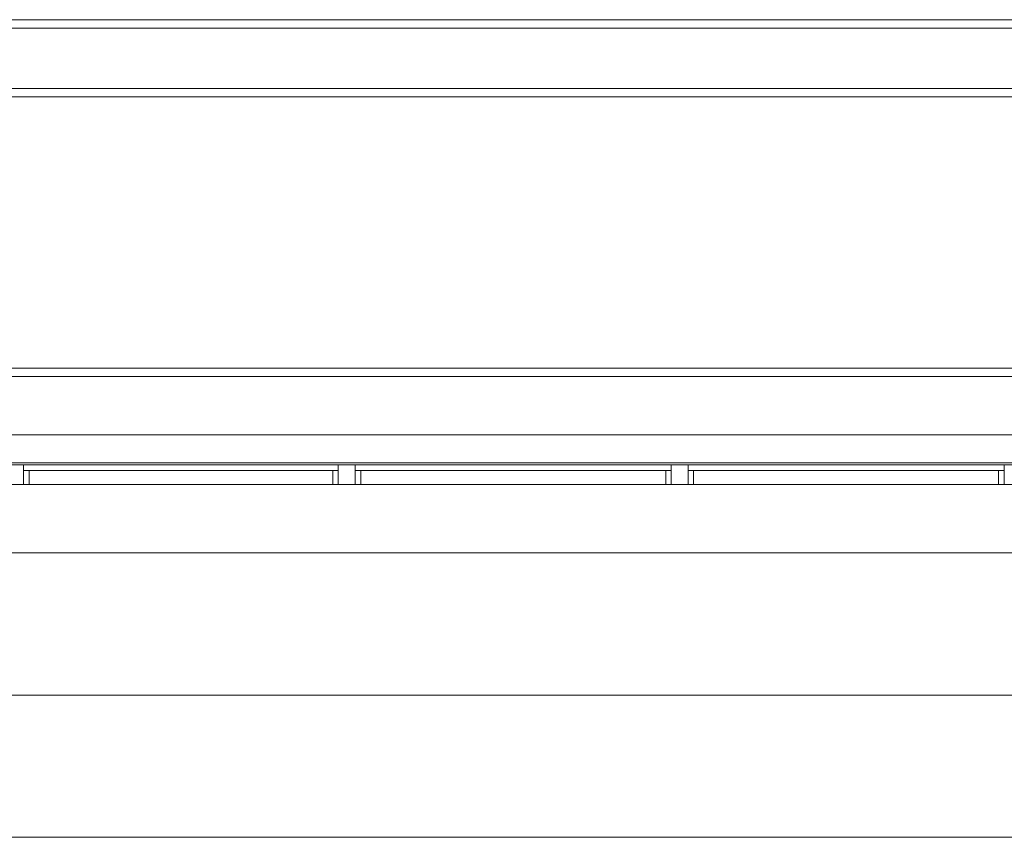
# Model space of a CAD drawing. Header units: inches. Extents: x 65192 to 78842, y -37594 to -36109.
# Tile 43 of 63: x 67311 to 67346, y -36350 to -36321. Entities that reach past the tile are written whole.
import ezdxf

# ---------------------------------------------------------------- set-up
doc = ezdxf.new("R2010")
doc.units = ezdxf.units.IN
doc.header["$MEASUREMENT"] = 0
for name, color, linetype, lineweight in [('## 06 klimatyzator', 30, 'Continuous', 15), ('p--ocieplenie-w.zew', 7, 'Continuous', 0), ('p--ściana szkielet', 7, 'Continuous', 0)]:
    doc.layers.add(name, color=color, linetype=linetype, lineweight=lineweight)
doc.linetypes.add('BATTING', pattern='A,0.0001,-0.1,[134,ltypeshp.shx,S=0.1,R=0,X=-0.1,Y=0],-0.2,[134,ltypeshp.shx,S=0.1,R=180,X=0.1,Y=0],-0.1', length=0.4001)

# ---------------------------------------------------------------- blocks, each defined once
blk = doc.blocks.new('A$C66B7A719')
at = {"layer": '## 06 klimatyzator', "linetype": 'Continuous'}
for p, q in [((15.63, 18.75), (34.626, 18.75)), ((34.626, 18.75), (83.543, 18.75)), ((15.63, 18.455), (34.626, 18.455)), ((83.543, 18.455), (34.626, 18.455)), ((34.626, 16.329), (15.63, 16.329)), ((83.543, 16.329), (34.626, 16.329)), ((34.626, 16.034), (15.63, 16.034)), ((83.543, 16.034), (34.626, 16.034)), ((16.614, 6.496), (34.626, 6.496)), ((34.626, 6.496), (82.559, 6.496)), ((16.614, 6.201), (34.626, 6.201)), ((34.626, 6.201), (82.559, 6.201)), ((12.677, 4.154), (86.496, 4.154)), ((86.496, 3.169), (12.677, 3.169)), ((13.661, 3.169), (85.512, 3.169)), ((31.808, 3.1), (81.464, 3.1)), ((34.367, 2.411), (34.367, 3.1)), ((34.367, 2.904), (34.564, 2.904)), ((34.564, 2.904), (34.564, 2.411)), ((45.243, 2.904), (34.564, 2.904)), ((45.243, 2.411), (45.243, 2.904)), ((45.243, 2.904), (45.44, 2.904)), ((45.44, 2.411), (45.44, 3.1)), ((46.031, 3.1), (46.031, 2.411)), ((46.031, 2.904), (46.228, 2.904)), ((46.228, 2.904), (46.228, 2.411)), ((46.228, 2.904), (56.956, 2.904)), ((56.956, 2.411), (56.956, 2.904)), ((56.956, 2.904), (57.153, 2.904)), ((57.153, 2.411), (57.153, 3.1)), ((57.743, 3.1), (57.743, 2.411)), ((57.743, 2.904), (57.94, 2.904)), ((57.94, 2.904), (57.94, 2.411)), ((57.94, 2.904), (68.669, 2.904)), ((68.669, 2.411), (68.669, 2.904)), ((68.669, 2.904), (68.866, 2.904)), ((68.866, 2.411), (68.866, 3.1)), ((33.743, 2.411), (34.367, 2.411)), ((34.564, 2.411), (34.367, 2.411)), ((45.243, 2.411), (34.564, 2.411)), ((45.44, 2.411), (45.243, 2.411)), ((46.031, 2.411), (45.44, 2.411)), ((46.228, 2.411), (46.031, 2.411)), ((46.228, 2.411), (56.956, 2.411)), ((57.153, 2.411), (56.956, 2.411)), ((57.743, 2.411), (57.153, 2.411)), ((57.94, 2.411), (57.743, 2.411)), ((57.94, 2.411), (68.669, 2.411)), ((68.866, 2.411), (68.669, 2.411)), ((69.456, 2.411), (68.866, 2.411))]:
    blk.add_line(p, q, dxfattribs=at)

msp = doc.modelspace()

# ---------------------------------------------------------------- linework, layer by layer
at = {"layer": 'p--ocieplenie-w.zew', "linetype": 'BATTING', "ltscale": 10}
msp.add_line((67183.49, -36344.55), (67671.14, -36344.55), dxfattribs=at)
at = {"layer": 'p--ściana szkielet', "ltscale": 35}
for p, q in [((67183.49, -36339.55), (67674.14, -36339.55)), ((67183.49, -36339.55), (67674.14, -36339.55)), ((67183.49, -36349.55), (67664.14, -36349.55))]:
    msp.add_line(p, q, dxfattribs=at)

# ---------------------------------------------------------------- block references
at = {"layer": '## 06 klimatyzator', "color": 2, "linetype": 'Continuous', "lineweight": 60}
msp.add_blockref('A$C66B7A719', (67276.677, -36339.55), dxfattribs=at)

doc.saveas('drawing.dxf')
